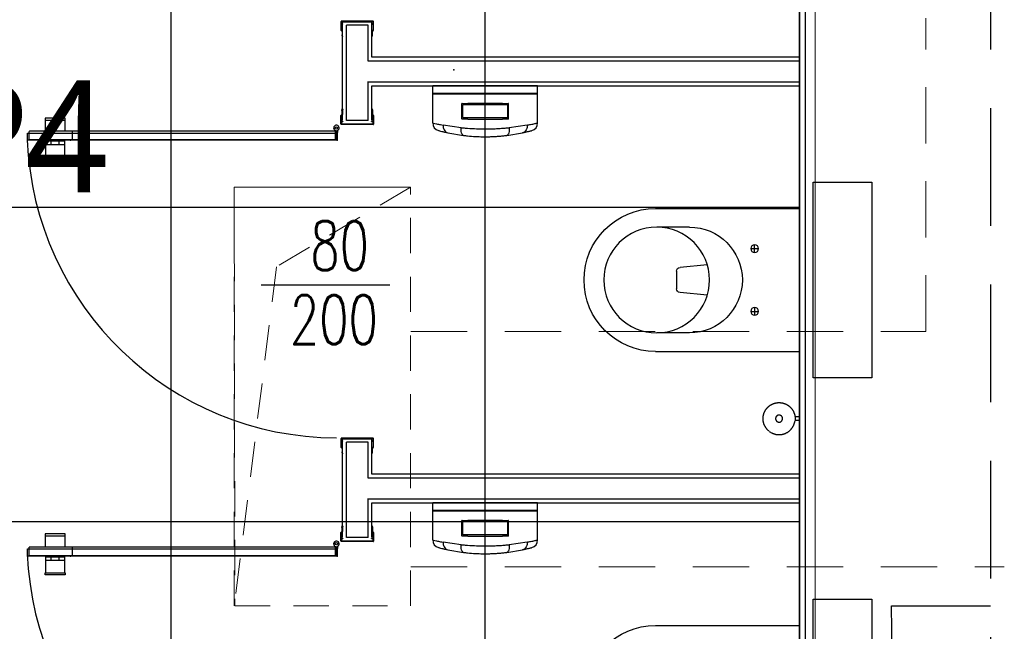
# Model space of a CAD drawing. Header units: centimetres. Extents: x -15121 to 30567, y -60641 to 0.
# Tile 250 of 256: x 11638 to 11890, y -25520 to -25364. Entities that reach past the tile are written whole.
import ezdxf

# ---------------------------------------------------------------- set-up
doc = ezdxf.new("R2010")
doc.units = ezdxf.units.CM
doc.header["$LTSCALE"] = 60
for name, pattern in [('( Dashed )', [0.75, 0.5, -0.25]), ('KRESKOWA', [0.4, 0.24, -0.16]), ('MP', [0.25, 0.15, -0.1])]:
    doc.linetypes.add(name, pattern=pattern)
for name, color, linetype in [('AIKA oznaczenia okładzin', 5, 'Continuous'), ('AIKA podłoga wc cała', 2, 'Continuous'), ('AIKA sanitariaty', 7, 'Continuous'), ('AIKA TYNK', 5, 'Continuous'), ('AIKA widokowe', 7, 'Continuous'), ('AIKA ŚCIANA', 8, 'Continuous')]:
    doc.layers.add(name, color=color, linetype=linetype)
doc.layers.add('opisy', color=1, linetype='Continuous', lineweight=15)
doc.styles.add('RomanS', font='romans.shx')
doc.styles.add('SŁAWKA', font='simplex.shx', dxfattribs={"height": 12.5})

# ---------------------------------------------------------------- blocks, each defined once
blk = doc.blocks.new('toaleta top')
at = {"layer": 'AIKA sanitariaty'}
for p, q in [((-18.25, 39.75), (-18.25, 3)), ((-13.5, 31.08), (-13.5, 39.45)), ((13.5, 31.08), (13.5, 39.45)), ((18.25, 39.75), (18.25, 3)), ((-3.85, 26.52), (-3.22, 33.48)), ((-2.22, 34.39), (2.22, 34.39)), ((3.85, 26.52), (3.22, 33.48)), ((-8, 15.44), (-8, 13.44)), ((8, 15.44), (8, 13.44)), ((-7, 14.44), (-9, 14.44)), ((7, 14.44), (9, 14.44)), ((-18.25, 3), (18.25, 3)), ((25, -0.5), (-25, -0.5)), ((-25, -0.5), (-25, -15.5)), ((25, -15.5), (25, -0.5)), ((-25, -15.5), (25, -15.5))]:
    blk.add_line(p, q, dxfattribs=at)
for centre, radius in [((0, 39.45), 13.5), ((-8, 14.44), 1), ((8, 14.44), 1)]:
    blk.add_circle(centre, radius, dxfattribs=at)
for centre, radius, start, end in [((0, 39.75), 18.25, 0, 180), ((-2.22, 33.39), 1, 90, 174.822), ((2.22, 33.39), 1, 5.178, 90), ((0, 31.08), 13.5, 180, 0)]:
    blk.add_arc(centre, radius, start, end, dxfattribs=at)
blk = doc.blocks.new('sl parawan')
at = {"layer": 'AIKA widokowe'}
for p, q in [((-59.55, 119.81), (-59.55, 117.6)), ((-51.3, 119.88), (-59.48, 119.88)), ((-59.42, 119.23), (-59.42, 119.75)), ((-59.42, 119.75), (-51.37, 119.75)), ((-59.05, 119.23), (-59.42, 119.23)), ((-59.42, 117.6), (-59.42, 119.16)), ((-59.42, 119.16), (-59.05, 119.16)), ((-59.15, 94.57), (-59.15, 119.75)), ((-59.05, 119.16), (-59.05, 119.23)), ((-58.15, 94.57), (-58.15, 118.88)), ((-52.65, 118.88), (-58.15, 118.88)), ((-52.65, 109.72), (-52.65, 118.88)), ((-51.37, 119.23), (-51.74, 119.23)), ((-51.74, 119.23), (-51.74, 119.16)), ((-51.74, 119.16), (-51.37, 119.16)), ((-51.65, 110.72), (-51.65, 119.75)), ((-51.37, 119.75), (-51.37, 119.23)), ((-51.37, 119.16), (-51.37, 117.6)), ((-51.24, 117.6), (-51.24, 119.81)), ((-59.31, 116.3), (-59.23, 115.93)), ((-59.28, 116.4), (-59.3, 116.33)), ((-59.27, 117.32), (-59.27, 116.42)), ((-59.18, 116.3), (-59.16, 116.34)), ((-59.1, 115.96), (-59.18, 116.3)), ((-59.14, 116.42), (-59.14, 117.32)), ((-51.61, 116.3), (-51.69, 115.96)), ((-51.65, 117.32), (-51.65, 116.42)), ((-51.63, 116.34), (-51.61, 116.3)), ((-51.56, 115.93), (-51.48, 116.3)), ((-51.52, 116.42), (-51.52, 117.32)), ((-51.49, 116.33), (-51.51, 116.4)), ((57.5, 110.72), (-51.65, 110.72)), ((57.5, 109.72), (-52.65, 109.72)), ((-52.65, 94.57), (-52.65, 104.54)), ((-52.65, 104.42), (57.5, 104.42)), ((-51.65, 94.57), (-51.65, 103.42)), ((-51.65, 103.42), (57.5, 103.42)), ((-51.65, 103.42), (57.5, 103.42)), ((-59.55, 93.63), (-59.55, 95.85)), ((-59.42, 95.85), (-59.42, 94.29)), ((-59.31, 97.15), (-59.23, 97.52)), ((-59.28, 97.05), (-59.3, 97.12)), ((-59.27, 96.13), (-59.27, 97.03)), ((-59.1, 97.49), (-59.18, 97.15)), ((-59.18, 97.15), (-59.16, 97.11)), ((-59.14, 97.03), (-59.14, 96.13)), ((-51.61, 97.15), (-51.69, 97.49)), ((-51.65, 96.13), (-51.65, 97.03)), ((-51.63, 97.11), (-51.61, 97.15)), ((-51.56, 97.52), (-51.48, 97.15)), ((-51.52, 97.03), (-51.52, 96.13)), ((-51.49, 97.12), (-51.51, 97.05)), ((-51.37, 94.29), (-51.37, 95.85)), ((-51.24, 95.85), (-51.24, 93.63)), ((-129.98, 95.16), (-135.08, 95.16)), ((-135.08, 95.16), (-135.08, 94.66)), ((-135.08, 94.66), (-129.98, 94.66)), ((-135.03, 91.81), (-135.03, 94.66)), ((-130.03, 94.66), (-130.03, 91.81)), ((-129.98, 94.66), (-129.98, 95.16)), ((-51.3, 93.57), (-59.48, 93.57)), ((-59.42, 94.29), (-59.05, 94.29)), ((-59.05, 94.22), (-59.42, 94.22)), ((-59.42, 94.22), (-59.42, 93.7)), ((-59.42, 93.7), (-51.37, 93.7)), ((-59.05, 94.29), (-59.05, 94.22)), ((-52.65, 94.57), (-58.15, 94.57)), ((-51.74, 94.22), (-51.74, 94.29)), ((-51.74, 94.29), (-51.37, 94.29)), ((-51.37, 94.22), (-51.74, 94.22)), ((-51.37, 93.7), (-51.37, 94.22)), ((-139.62, 91.33), (-60.52, 91.33)), ((-139.62, 89.53), (-139.62, 91.33)), ((-139.62, 91.33), (-60.52, 91.33)), ((-139.12, 89.77), (-139.12, 91.75)), ((-60.99, 91.81), (-139.06, 91.81)), ((-128.09, 89.77), (-128.09, 91.75)), ((-61.12, 92.08), (-61.12, 91.81)), ((-61.12, 91.81), (-60.92, 91.81)), ((-60.92, 91.98), (-60.92, 89.6)), ((-60.92, 91.81), (-60.92, 89.7)), ((-60.92, 89.77), (-60.92, 91.75)), ((-60.52, 89.7), (-60.52, 91.98)), ((-60.52, 89.6), (-60.52, 91.48)), ((-60.52, 91.48), (-60.32, 91.48)), ((-60.52, 91.33), (-60.52, 89.53)), ((-60.32, 91.48), (-60.32, 92.08)), ((-60.52, 89.53), (-139.62, 89.53)), ((-60.52, 89.53), (-139.62, 89.53)), ((-139.06, 89.7), (-60.99, 89.7)), ((-135.03, 89.7), (-135.03, 85.26)), ((-130.03, 89.26), (-135.03, 89.26)), ((-130.03, 88.36), (-135.03, 88.36)), ((-133.53, 88.36), (-133.53, 89.26)), ((-131.53, 88.36), (-131.53, 89.26)), ((-130.03, 85.26), (-130.03, 89.7)), ((-60.92, 89.7), (-60.52, 89.7)), ((-60.92, 89.6), (-60.52, 89.6)), ((-135.08, 84.76), (-135.08, 85.26)), ((-135.08, 85.26), (-129.98, 85.26)), ((-129.98, 84.76), (-135.08, 84.76)), ((-129.98, 85.26), (-129.98, 84.76)), ((-59.55, 13.39), (-59.55, 11.18)), ((-51.3, 13.46), (-59.48, 13.46)), ((-59.42, 12.81), (-59.42, 13.33)), ((-59.42, 13.33), (-51.37, 13.33)), ((-59.05, 12.81), (-59.42, 12.81)), ((-59.42, 11.18), (-59.42, 12.74)), ((-59.42, 12.74), (-59.05, 12.74)), ((-59.15, -11.86), (-59.15, 13.33)), ((-59.05, 12.74), (-59.05, 12.81)), ((-51.37, 12.81), (-51.74, 12.81)), ((-51.74, 12.81), (-51.74, 12.74)), ((-51.74, 12.74), (-51.37, 12.74)), ((-51.65, 4.3), (-51.65, 13.33)), ((-51.37, 13.33), (-51.37, 12.81)), ((-51.37, 12.74), (-51.37, 11.18)), ((-51.24, 11.18), (-51.24, 13.39)), ((-59.27, 10.9), (-59.27, 10)), ((-59.14, 10), (-59.14, 10.9)), ((-52.65, 12.46), (-58.15, 12.46)), ((-58.15, -11.86), (-58.15, 12.46)), ((-52.65, 3.3), (-52.65, 12.46)), ((-51.65, 10.9), (-51.65, 10)), ((-51.52, 10), (-51.52, 10.9)), ((-59.31, 9.87), (-59.23, 9.51)), ((-59.28, 9.97), (-59.3, 9.91)), ((-59.18, 9.88), (-59.16, 9.92)), ((-59.1, 9.53), (-59.18, 9.88)), ((-51.61, 9.88), (-51.69, 9.53)), ((-51.63, 9.92), (-51.61, 9.88)), ((-51.56, 9.51), (-51.48, 9.87)), ((-51.49, 9.91), (-51.51, 9.97)), ((57.5, 3.3), (-52.65, 3.3)), ((57.5, 4.3), (-51.65, 4.3)), ((-52.65, -11.86), (-52.65, -1.88)), ((-52.65, -2), (57.5, -2)), ((-51.65, -3), (57.5, -3)), ((-51.65, -11.86), (-51.65, -3)), ((-59.31, -9.27), (-59.23, -8.91)), ((-59.28, -9.37), (-59.3, -9.31)), ((-59.27, -10.3), (-59.27, -9.4)), ((-59.1, -8.93), (-59.18, -9.28)), ((-59.18, -9.28), (-59.16, -9.32)), ((-59.14, -9.4), (-59.14, -10.3)), ((-51.61, -9.28), (-51.69, -8.93)), ((-51.65, -10.3), (-51.65, -9.4)), ((-51.63, -9.32), (-51.61, -9.28)), ((-51.56, -8.91), (-51.48, -9.27)), ((-51.52, -9.4), (-51.52, -10.3)), ((-51.49, -9.31), (-51.51, -9.37)), ((-129.98, -10.95), (-135.08, -10.95)), ((-135.08, -10.95), (-135.08, -11.45)), ((-135.08, -11.45), (-129.98, -11.45)), ((-135.03, -14.3), (-135.03, -11.45)), ((-130.03, -11.45), (-130.03, -14.3)), ((-129.98, -11.45), (-129.98, -10.95)), ((-59.55, -12.79), (-59.55, -10.58)), ((-59.42, -10.58), (-59.42, -12.14)), ((-59.42, -12.14), (-59.05, -12.14)), ((-59.05, -12.21), (-59.42, -12.21)), ((-59.42, -12.21), (-59.42, -12.73)), ((-59.05, -12.14), (-59.05, -12.21)), ((-52.65, -11.86), (-58.15, -11.86)), ((-51.74, -12.21), (-51.74, -12.14)), ((-51.74, -12.14), (-51.37, -12.14)), ((-51.37, -12.21), (-51.74, -12.21)), ((-51.37, -12.14), (-51.37, -10.58)), ((-51.37, -12.73), (-51.37, -12.21)), ((-51.24, -10.58), (-51.24, -12.79)), ((-139.62, -14.78), (-60.52, -14.78)), ((-139.62, -16.58), (-139.62, -14.78)), ((-139.62, -14.78), (-60.52, -14.78)), ((-139.12, -16.34), (-139.12, -14.36)), ((-60.99, -14.3), (-139.06, -14.3)), ((-128.09, -16.34), (-128.09, -14.36)), ((-61.12, -14.03), (-61.12, -14.3)), ((-61.12, -14.3), (-60.92, -14.3)), ((-60.92, -14.13), (-60.92, -16.51)), ((-60.92, -14.3), (-60.92, -16.41)), ((-60.92, -16.34), (-60.92, -14.36)), ((-60.52, -16.41), (-60.52, -14.13)), ((-60.52, -16.51), (-60.52, -14.63)), ((-60.52, -14.63), (-60.32, -14.63)), ((-60.52, -14.78), (-60.52, -16.58)), ((-60.32, -14.63), (-60.32, -14.03)), ((-51.3, -12.86), (-59.48, -12.86)), ((-59.42, -12.73), (-51.37, -12.73)), ((-60.52, -16.58), (-139.62, -16.58)), ((-60.52, -16.58), (-139.62, -16.58)), ((-139.06, -16.41), (-60.99, -16.41)), ((-135.03, -16.41), (-135.03, -20.85)), ((-130.03, -16.85), (-135.03, -16.85)), ((-133.53, -17.75), (-133.53, -16.85)), ((-131.53, -17.75), (-131.53, -16.85)), ((-130.03, -20.85), (-130.03, -16.41)), ((-60.92, -16.41), (-60.52, -16.41)), ((-60.92, -16.51), (-60.52, -16.51)), ((-130.03, -17.75), (-135.03, -17.75)), ((-135.08, -21.35), (-135.08, -20.85)), ((-135.08, -20.85), (-129.98, -20.85)), ((-129.98, -21.35), (-135.08, -21.35)), ((-129.98, -20.85), (-129.98, -21.35))]:
    blk.add_line(p, q, dxfattribs=at)
for centre in [(-60.72, 92.65), (-60.72, -13.46)]:
    blk.add_circle(centre, 0.3, dxfattribs=at)
for centre, radius, start, end in [((-59.48, 119.81), 0.065, 90, 180), ((-51.3, 119.81), 0.065, 0, 90), ((-59.41, 117.6), 0.14, 180, 270), ((-59.41, 117.6), 0.01, 180, 270), ((-59.41, 117.32), 0.27, 0, 90), ((-59.41, 117.32), 0.14, 0, 90), ((-59.25, 116.31), 0.055, 154.9424, 192.3489), ((-59.33, 116.42), 0.055, 334.9424, 0), ((-59.16, 115.94), 0.0649, 192.3489, 12.3224), ((-59.33, 116.42), 0.185, 334.9424, 0), ((-51.63, 115.94), 0.0649, 167.6776, 347.6511), ((-51.38, 117.32), 0.27, 90, 180), ((-51.46, 116.42), 0.185, 180, 205.0576), ((-51.38, 117.32), 0.14, 90, 180), ((-51.46, 116.42), 0.055, 180, 205.0576), ((-51.53, 116.31), 0.055, 347.6511, 25.0576), ((-51.38, 117.6), 0.01, 270, 0), ((-51.38, 117.6), 0.14, 270, 0), ((-59.41, 95.85), 0.14, 90, 180), ((-59.41, 95.85), 0.01, 90, 180), ((-59.41, 96.13), 0.14, 270, 0), ((-59.41, 96.13), 0.27, 270, 0), ((-59.25, 97.14), 0.055, 167.6511, 205.0576), ((-59.33, 97.03), 0.055, 0, 25.0576), ((-59.16, 97.5), 0.0649, 347.6776, 167.6511), ((-59.33, 97.03), 0.185, 0, 25.0576), ((-51.63, 97.5), 0.0649, 12.3489, 192.3224), ((-51.46, 97.03), 0.185, 154.9424, 180), ((-51.38, 96.13), 0.27, 180, 270), ((-51.46, 97.03), 0.055, 154.9424, 180), ((-51.38, 96.13), 0.14, 180, 270), ((-51.53, 97.14), 0.055, 334.9424, 12.3489), ((-51.38, 95.85), 0.14, 0, 90), ((-51.38, 95.85), 0.01, 0, 90), ((-60.72, 92.65), 0.7, 304.8499, 253.3985), ((-60.72, 92.65), 0.7, 286.6015, 235.1501), ((-59.48, 93.63), 0.065, 180, 270), ((-51.3, 93.63), 0.065, 270, 0), ((-139.06, 91.75), 0.065, 90, 180), ((-128.03, 91.75), 0.065, 90, 180), ((-60.99, 91.75), 0.065, 0, 90), ((-60.64, 92.65), 79.05, 182.2555, 269.9371), ((-139.06, 89.77), 0.065, 180, 270), ((-128.03, 89.77), 0.065, 180, 270), ((-60.99, 89.77), 0.065, 270, 0), ((-59.48, 13.39), 0.065, 90, 180), ((-51.3, 13.39), 0.065, 0, 90), ((-59.41, 11.18), 0.14, 180, 270), ((-59.41, 11.18), 0.01, 180, 270), ((-59.41, 10.9), 0.27, 0, 90), ((-59.41, 10.9), 0.14, 0, 90), ((-51.38, 10.9), 0.27, 90, 180), ((-51.38, 10.9), 0.14, 90, 180), ((-51.38, 11.18), 0.01, 270, 0), ((-51.38, 11.18), 0.14, 270, 0), ((-59.25, 9.89), 0.055, 154.9424, 192.3489), ((-59.33, 10), 0.055, 334.9424, 0), ((-59.16, 9.52), 0.0649, 192.3489, 12.3224), ((-59.33, 10), 0.185, 334.9424, 0), ((-51.63, 9.52), 0.0649, 167.6776, 347.6511), ((-51.46, 10), 0.185, 180, 205.0576), ((-51.46, 10), 0.055, 180, 205.0576), ((-51.53, 9.89), 0.055, 347.6511, 25.0576), ((-59.25, -9.29), 0.055, 167.6511, 205.0576), ((-59.33, -9.4), 0.055, 0, 25.0576), ((-59.16, -8.92), 0.0649, 347.6776, 167.6511), ((-59.33, -9.4), 0.185, 0, 25.0576), ((-51.63, -8.92), 0.0649, 12.3489, 192.3224), ((-51.46, -9.4), 0.185, 154.9424, 180), ((-51.46, -9.4), 0.055, 154.9424, 180), ((-51.53, -9.29), 0.055, 334.9424, 12.3489), ((-59.41, -10.58), 0.14, 90, 180), ((-59.41, -10.58), 0.01, 90, 180), ((-59.41, -10.3), 0.14, 270, 0), ((-59.41, -10.3), 0.27, 270, 0), ((-51.38, -10.3), 0.27, 180, 270), ((-51.38, -10.3), 0.14, 180, 270), ((-51.38, -10.58), 0.14, 0, 90), ((-51.38, -10.58), 0.01, 0, 90), ((-139.06, -14.36), 0.065, 90, 180), ((-128.03, -14.36), 0.065, 90, 180), ((-60.72, -13.46), 0.7, 304.8499, 253.3985), ((-60.72, -13.46), 0.7, 286.6015, 235.1501), ((-60.99, -14.36), 0.065, 0, 90), ((-59.48, -12.79), 0.065, 180, 270), ((-51.3, -12.79), 0.065, 270, 0), ((-60.64, -12.8), 79.05, 182.2555, 269.9371), ((-139.06, -16.34), 0.065, 180, 270), ((-128.03, -16.34), 0.065, 180, 270), ((-60.99, -16.34), 0.065, 270, 0)]:
    blk.add_arc(centre, radius, start, end, dxfattribs=at)
at = {"layer": 'AIKA widokowe', "color": 8}
blk.add_point((-30.77, 107.48), dxfattribs=at)
at = {"layer": 'AIKA widokowe'}
for p in [(-139.62, 89.53), (-128.59, 89.53), (-60.52, 89.53), (-139.62, -16.58), (-128.59, -16.58), (-60.52, -16.58)]:
    blk.add_point(p, dxfattribs=at)
blk = doc.blocks.new('sl szczotka rzut')
at = {"layer": 'AIKA sanitariaty', "transparency": 33554610}
for p, q in [((22238.01, -28535.25), (22238.01, -28534.12)), ((22239.01, -28535.25), (22238.01, -28535.25)), ((22239.01, -28535.25), (22239.01, -28534.12))]:
    blk.add_line(p, q, dxfattribs=at)
for points in [[(22235.26, -28527.56), (22235.39, -28527.42), (22235.5, -28527.29), (22235.6, -28527.19), (22235.69, -28527.1), (22235.78, -28527.02), (22235.85, -28526.95), (22235.92, -28526.89), (22235.99, -28526.84), (22236.06, -28526.79), (22236.12, -28526.74), (22236.18, -28526.7), (22236.24, -28526.66), (22236.3, -28526.62), (22236.35, -28526.58), (22236.41, -28526.55), (22236.47, -28526.51), (22236.53, -28526.48), (22236.59, -28526.45), (22236.65, -28526.42), (22236.71, -28526.39), (22236.77, -28526.36), (22236.83, -28526.33), (22236.89, -28526.3), (22236.95, -28526.28), (22237.01, -28526.25), (22237.07, -28526.23), (22237.14, -28526.2), (22237.2, -28526.18), (22237.26, -28526.16), (22237.33, -28526.14), (22237.39, -28526.12), (22237.46, -28526.1), (22237.52, -28526.09), (22237.59, -28526.07), (22237.65, -28526.06), (22237.72, -28526.04), (22237.78, -28526.03), (22237.85, -28526.02), (22237.91, -28526.01), (22237.98, -28526), (22238.05, -28525.99), (22238.11, -28525.98), (22238.18, -28525.98), (22238.25, -28525.97), (22238.31, -28525.97), (22238.38, -28525.97), (22238.45, -28525.97), (22238.51, -28525.97), (22238.58, -28525.97), (22238.65, -28525.97), (22238.71, -28525.97), (22238.78, -28525.97), (22238.85, -28525.98), (22238.91, -28525.98), (22238.98, -28525.99), (22239.05, -28526), (22239.11, -28526.01), (22239.18, -28526.02), (22239.25, -28526.03), (22239.31, -28526.04), (22239.38, -28526.06), (22239.44, -28526.07), (22239.51, -28526.09), (22239.57, -28526.1), (22239.64, -28526.12), (22239.7, -28526.14), (22239.76, -28526.16), (22239.83, -28526.18), (22239.89, -28526.2), (22239.95, -28526.23), (22240.02, -28526.25), (22240.08, -28526.28), (22240.14, -28526.3), (22240.2, -28526.33), (22240.26, -28526.36), (22240.32, -28526.39), (22240.38, -28526.42), (22240.44, -28526.45), (22240.5, -28526.48), (22240.56, -28526.51), (22240.62, -28526.55), (22240.67, -28526.58), (22240.73, -28526.62), (22240.79, -28526.65), (22240.84, -28526.69), (22240.9, -28526.73), (22240.95, -28526.77), (22241, -28526.81), (22241.06, -28526.85), (22241.11, -28526.89), (22241.16, -28526.94), (22241.21, -28526.98), (22241.26, -28527.02), (22241.31, -28527.07), (22241.36, -28527.12), (22241.41, -28527.16), (22241.45, -28527.21), (22241.5, -28527.26), (22241.54, -28527.31), (22241.59, -28527.36), (22241.63, -28527.41), (22241.67, -28527.46), (22241.72, -28527.51), (22241.76, -28527.56), (22241.8, -28527.62), (22241.84, -28527.67), (22241.88, -28527.73), (22241.91, -28527.78), (22241.95, -28527.84), (22241.99, -28527.89), (22242.02, -28527.95), (22242.05, -28528.01), (22242.09, -28528.07), (22242.12, -28528.13), (22242.15, -28528.19), (22242.18, -28528.25), (22242.21, -28528.31), (22242.24, -28528.37), (22242.27, -28528.43), (22242.29, -28528.49), (22242.32, -28528.55), (22242.34, -28528.61), (22242.36, -28528.68), (22242.39, -28528.74), (22242.41, -28528.8), (22242.43, -28528.87), (22242.45, -28528.93), (22242.46, -28529), (22242.48, -28529.06), (22242.5, -28529.13), (22242.51, -28529.19), (22242.52, -28529.26), (22242.54, -28529.32), (22242.55, -28529.39), (22242.56, -28529.45), (22242.57, -28529.52), (22242.58, -28529.59), (22242.58, -28529.65), (22242.59, -28529.72), (22242.59, -28529.79), (22242.6, -28529.85), (22242.6, -28529.92), (22242.6, -28529.99), (22242.6, -28530.05), (22242.6, -28530.12), (22242.6, -28530.19), (22242.6, -28530.25), (22242.59, -28530.32), (22242.59, -28530.39), (22242.58, -28530.45), (22242.58, -28530.52), (22242.57, -28530.59), (22242.56, -28530.65), (22242.55, -28530.72), (22242.54, -28530.79), (22242.52, -28530.85), (22242.51, -28530.92), (22242.5, -28530.98), (22242.48, -28531.05), (22242.46, -28531.11), (22242.45, -28531.18), (22242.43, -28531.24), (22242.41, -28531.3), (22242.39, -28531.37), (22242.36, -28531.43), (22242.34, -28531.49), (22242.32, -28531.56), (22242.29, -28531.62), (22242.27, -28531.68), (22242.24, -28531.74), (22242.21, -28531.8), (22242.18, -28531.86), (22242.15, -28531.92), (22242.12, -28531.98), (22242.09, -28532.04), (22242.05, -28532.1), (22242.02, -28532.16), (22241.99, -28532.21), (22241.95, -28532.27), (22241.91, -28532.33), (22241.88, -28532.38), (22241.84, -28532.44), (22241.8, -28532.49), (22241.76, -28532.54), (22241.72, -28532.6), (22241.67, -28532.65), (22241.63, -28532.7), (22241.59, -28532.75), (22241.54, -28532.8), (22241.5, -28532.85), (22241.45, -28532.9), (22241.41, -28532.94), (22241.36, -28532.99), (22241.31, -28533.04), (22241.26, -28533.08), (22241.21, -28533.13), (22241.16, -28533.17), (22241.11, -28533.21), (22241.06, -28533.26), (22241, -28533.3), (22240.95, -28533.34), (22240.9, -28533.38), (22240.84, -28533.42), (22240.79, -28533.45), (22240.73, -28533.49), (22240.67, -28533.53), (22240.62, -28533.56), (22240.56, -28533.59), (22240.5, -28533.63), (22240.44, -28533.66), (22240.38, -28533.69), (22240.32, -28533.72), (22240.26, -28533.75), (22240.2, -28533.78), (22240.14, -28533.8), (22240.08, -28533.83), (22240.02, -28533.86), (22239.95, -28533.88), (22239.89, -28533.9), (22239.83, -28533.93), (22239.76, -28533.95), (22239.7, -28533.97), (22239.64, -28533.99), (22239.57, -28534), (22239.51, -28534.02), (22239.44, -28534.04), (22239.38, -28534.05), (22239.32, -28534.06), (22239.27, -28534.07), (22239.22, -28534.09), (22239.17, -28534.09), (22239.13, -28534.1), (22239.1, -28534.11), (22239.07, -28534.11), (22239.05, -28534.11), (22239.03, -28534.12), (22239.01, -28534.12), (22238.99, -28534.12), (22238.97, -28534.12), (22238.94, -28534.12), (22238.9, -28534.13), (22238.86, -28534.13), (22238.81, -28534.13), (22238.75, -28534.13), (22238.69, -28534.14), (22238.62, -28534.14), (22238.55, -28534.14), (22238.47, -28534.14), (22238.39, -28534.14), (22238.31, -28534.13), (22238.23, -28534.13), (22238.16, -28534.13), (22238.1, -28534.12), (22238.04, -28534.12), (22238, -28534.12), (22237.98, -28534.12)], [(22235.26, -28527.56), (22235.16, -28527.72), (22235.07, -28527.86), (22234.99, -28527.98), (22234.93, -28528.09), (22234.88, -28528.19), (22234.83, -28528.29), (22234.79, -28528.37), (22234.76, -28528.45), (22234.73, -28528.52), (22234.7, -28528.6), (22234.67, -28528.67), (22234.65, -28528.73), (22234.62, -28528.8), (22234.6, -28528.87), (22234.58, -28528.93), (22234.56, -28529), (22234.55, -28529.06), (22234.53, -28529.13), (22234.52, -28529.19), (22234.5, -28529.26), (22234.49, -28529.32), (22234.48, -28529.39), (22234.47, -28529.45), (22234.46, -28529.52), (22234.45, -28529.59), (22234.45, -28529.65), (22234.44, -28529.72), (22234.43, -28529.79), (22234.43, -28529.85), (22234.43, -28529.92), (22234.43, -28529.99), (22234.43, -28530.05), (22234.43, -28530.12), (22234.43, -28530.19), (22234.43, -28530.25), (22234.43, -28530.32), (22234.44, -28530.39), (22234.45, -28530.45), (22234.45, -28530.52), (22234.46, -28530.59), (22234.47, -28530.65), (22234.48, -28530.72), (22234.49, -28530.79), (22234.5, -28530.85), (22234.52, -28530.92), (22234.53, -28530.98), (22234.55, -28531.05), (22234.56, -28531.11), (22234.58, -28531.18), (22234.6, -28531.24), (22234.62, -28531.3), (22234.64, -28531.37), (22234.66, -28531.43), (22234.69, -28531.49), (22234.71, -28531.56), (22234.74, -28531.62), (22234.76, -28531.68), (22234.79, -28531.74), (22234.82, -28531.8), (22234.85, -28531.86), (22234.88, -28531.92), (22234.91, -28531.98), (22234.94, -28532.04), (22234.97, -28532.1), (22235.01, -28532.16), (22235.04, -28532.21), (22235.08, -28532.27), (22235.11, -28532.33), (22235.15, -28532.38), (22235.19, -28532.44), (22235.23, -28532.49), (22235.27, -28532.54), (22235.31, -28532.6), (22235.35, -28532.65), (22235.4, -28532.7), (22235.44, -28532.75), (22235.48, -28532.8), (22235.53, -28532.85), (22235.58, -28532.9), (22235.62, -28532.94), (22235.67, -28532.99), (22235.72, -28533.04), (22235.77, -28533.08), (22235.82, -28533.13), (22235.87, -28533.17), (22235.92, -28533.21), (22235.97, -28533.26), (22236.03, -28533.3), (22236.08, -28533.34), (22236.13, -28533.38), (22236.19, -28533.42), (22236.24, -28533.45), (22236.3, -28533.49), (22236.36, -28533.53), (22236.41, -28533.56), (22236.47, -28533.59), (22236.53, -28533.63), (22236.59, -28533.66), (22236.65, -28533.69), (22236.71, -28533.72), (22236.78, -28533.75), (22236.84, -28533.78), (22236.92, -28533.81), (22236.99, -28533.85), (22237.07, -28533.88), (22237.16, -28533.91), (22237.26, -28533.94), (22237.37, -28533.97), (22237.49, -28534.01), (22237.63, -28534.04), (22237.79, -28534.08), (22237.98, -28534.12)]]:
    blk.add_lwpolyline(points, dxfattribs=at)
blk.add_lwpolyline([(22239.38, -28530.29), (22239.39, -28530.27), (22239.39, -28530.26), (22239.39, -28530.24), (22239.39, -28530.23), (22239.4, -28530.21), (22239.4, -28530.2), (22239.4, -28530.19), (22239.4, -28530.17), (22239.41, -28530.16), (22239.41, -28530.14), (22239.41, -28530.13), (22239.41, -28530.11), (22239.41, -28530.1), (22239.41, -28530.08), (22239.41, -28530.07), (22239.41, -28530.05), (22239.41, -28530.04), (22239.41, -28530.02), (22239.41, -28530.01), (22239.41, -28530), (22239.41, -28529.98), (22239.41, -28529.97), (22239.41, -28529.95), (22239.4, -28529.94), (22239.4, -28529.92), (22239.4, -28529.91), (22239.4, -28529.89), (22239.39, -28529.88), (22239.39, -28529.86), (22239.39, -28529.85), (22239.39, -28529.84), (22239.38, -28529.82), (22239.38, -28529.81), (22239.37, -28529.79), (22239.37, -28529.78), (22239.36, -28529.77), (22239.36, -28529.75), (22239.35, -28529.74), (22239.35, -28529.72), (22239.34, -28529.71), (22239.34, -28529.7), (22239.33, -28529.68), (22239.33, -28529.67), (22239.32, -28529.66), (22239.31, -28529.64), (22239.31, -28529.63), (22239.3, -28529.62), (22239.29, -28529.6), (22239.28, -28529.59), (22239.28, -28529.58), (22239.27, -28529.57), (22239.26, -28529.55), (22239.25, -28529.54), (22239.24, -28529.53), (22239.24, -28529.52), (22239.23, -28529.51), (22239.22, -28529.5), (22239.21, -28529.48), (22239.2, -28529.47), (22239.19, -28529.46), (22239.18, -28529.45), (22239.17, -28529.44), (22239.16, -28529.43), (22239.15, -28529.42), (22239.14, -28529.41), (22239.13, -28529.4), (22239.12, -28529.39), (22239.11, -28529.38), (22239.1, -28529.37), (22239.08, -28529.36), (22239.07, -28529.35), (22239.06, -28529.34), (22239.05, -28529.33), (22239.04, -28529.32), (22239.03, -28529.32), (22239.01, -28529.31), (22239, -28529.3), (22238.99, -28529.29), (22238.98, -28529.28), (22238.96, -28529.28), (22238.95, -28529.27), (22238.94, -28529.26), (22238.92, -28529.25), (22238.91, -28529.25), (22238.9, -28529.24), (22238.88, -28529.24), (22238.87, -28529.23), (22238.86, -28529.22), (22238.84, -28529.22), (22238.83, -28529.21), (22238.82, -28529.21), (22238.8, -28529.2), (22238.79, -28529.2), (22238.77, -28529.19), (22238.76, -28529.19), (22238.75, -28529.19), (22238.73, -28529.18), (22238.72, -28529.18), (22238.7, -28529.18), (22238.69, -28529.17), (22238.67, -28529.17), (22238.66, -28529.17), (22238.65, -28529.17), (22238.63, -28529.16), (22238.62, -28529.16), (22238.6, -28529.16), (22238.59, -28529.16), (22238.57, -28529.16), (22238.56, -28529.16), (22238.54, -28529.16), (22238.53, -28529.16), (22238.51, -28529.16), (22238.5, -28529.16), (22238.48, -28529.16), (22238.47, -28529.16), (22238.46, -28529.16), (22238.44, -28529.16), (22238.43, -28529.16), (22238.41, -28529.16), (22238.4, -28529.16), (22238.38, -28529.17), (22238.37, -28529.17), (22238.35, -28529.17), (22238.34, -28529.17), (22238.32, -28529.18), (22238.31, -28529.18), (22238.3, -28529.18), (22238.28, -28529.19), (22238.27, -28529.19), (22238.25, -28529.19), (22238.24, -28529.2), (22238.23, -28529.2), (22238.21, -28529.21), (22238.2, -28529.21), (22238.18, -28529.22), (22238.17, -28529.22), (22238.16, -28529.23), (22238.14, -28529.24), (22238.13, -28529.24), (22238.12, -28529.25), (22238.1, -28529.25), (22238.09, -28529.26), (22238.08, -28529.27), (22238.07, -28529.28), (22238.05, -28529.28), (22238.04, -28529.29), (22238.03, -28529.3), (22238.02, -28529.31), (22238, -28529.32), (22237.99, -28529.32), (22237.98, -28529.33), (22237.97, -28529.34), (22237.96, -28529.35), (22237.94, -28529.36), (22237.93, -28529.37), (22237.92, -28529.38), (22237.91, -28529.39), (22237.9, -28529.4), (22237.89, -28529.41), (22237.88, -28529.42), (22237.87, -28529.43), (22237.86, -28529.44), (22237.85, -28529.45), (22237.84, -28529.46), (22237.83, -28529.47), (22237.82, -28529.48), (22237.81, -28529.5), (22237.8, -28529.51), (22237.79, -28529.52), (22237.78, -28529.53), (22237.78, -28529.54), (22237.77, -28529.55), (22237.76, -28529.57), (22237.75, -28529.58), (22237.74, -28529.59), (22237.74, -28529.6), (22237.73, -28529.62), (22237.72, -28529.63), (22237.72, -28529.64), (22237.71, -28529.66), (22237.7, -28529.67), (22237.7, -28529.68), (22237.69, -28529.7), (22237.68, -28529.71), (22237.68, -28529.72), (22237.67, -28529.74), (22237.67, -28529.75), (22237.66, -28529.77), (22237.66, -28529.78), (22237.65, -28529.79), (22237.65, -28529.81), (22237.65, -28529.82), (22237.64, -28529.84), (22237.64, -28529.85), (22237.64, -28529.86), (22237.63, -28529.88), (22237.63, -28529.89), (22237.63, -28529.91), (22237.63, -28529.92), (22237.62, -28529.94), (22237.62, -28529.95), (22237.62, -28529.97), (22237.62, -28529.98), (22237.62, -28530), (22237.62, -28530.01), (22237.62, -28530.02), (22237.62, -28530.04), (22237.62, -28530.05), (22237.62, -28530.07), (22237.62, -28530.08), (22237.62, -28530.1), (22237.62, -28530.11), (22237.62, -28530.13), (22237.62, -28530.14), (22237.62, -28530.16), (22237.62, -28530.17), (22237.63, -28530.19), (22237.63, -28530.2), (22237.63, -28530.21), (22237.63, -28530.23), (22237.64, -28530.24), (22237.64, -28530.26), (22237.64, -28530.27), (22237.65, -28530.29), (22237.65, -28530.3), (22237.65, -28530.31), (22237.66, -28530.33), (22237.66, -28530.34), (22237.67, -28530.36), (22237.67, -28530.37), (22237.68, -28530.38), (22237.68, -28530.4), (22237.69, -28530.41), (22237.7, -28530.42), (22237.7, -28530.44), (22237.71, -28530.45), (22237.72, -28530.46), (22237.72, -28530.48), (22237.73, -28530.49), (22237.74, -28530.5), (22237.74, -28530.52), (22237.75, -28530.53), (22237.76, -28530.54), (22237.77, -28530.55), (22237.78, -28530.56), (22237.78, -28530.58), (22237.79, -28530.59), (22237.8, -28530.6), (22237.81, -28530.61), (22237.82, -28530.62), (22237.83, -28530.63), (22237.84, -28530.65), (22237.85, -28530.66), (22237.86, -28530.67), (22237.87, -28530.68), (22237.88, -28530.69), (22237.89, -28530.7), (22237.9, -28530.71), (22237.91, -28530.72), (22237.92, -28530.73), (22237.93, -28530.74), (22237.94, -28530.75), (22237.96, -28530.76), (22237.97, -28530.77), (22237.98, -28530.78), (22237.99, -28530.78), (22238, -28530.79), (22238.02, -28530.8), (22238.03, -28530.81), (22238.04, -28530.82), (22238.05, -28530.82), (22238.07, -28530.83), (22238.08, -28530.84), (22238.09, -28530.85), (22238.1, -28530.85), (22238.12, -28530.86), (22238.13, -28530.87), (22238.14, -28530.87), (22238.16, -28530.88), (22238.17, -28530.88), (22238.18, -28530.89), (22238.2, -28530.89), (22238.21, -28530.9), (22238.23, -28530.9), (22238.24, -28530.91), (22238.25, -28530.91), (22238.27, -28530.92), (22238.28, -28530.92), (22238.3, -28530.92), (22238.31, -28530.93), (22238.32, -28530.93), (22238.34, -28530.93), (22238.35, -28530.94), (22238.37, -28530.94), (22238.38, -28530.94), (22238.4, -28530.94), (22238.41, -28530.95), (22238.43, -28530.95), (22238.44, -28530.95), (22238.46, -28530.95), (22238.47, -28530.95), (22238.48, -28530.95), (22238.5, -28530.95), (22238.51, -28530.95), (22238.53, -28530.95), (22238.54, -28530.95), (22238.56, -28530.95), (22238.57, -28530.95), (22238.59, -28530.95), (22238.6, -28530.95), (22238.62, -28530.95), (22238.63, -28530.94), (22238.65, -28530.94), (22238.66, -28530.94), (22238.67, -28530.94), (22238.69, -28530.93), (22238.7, -28530.93), (22238.72, -28530.93), (22238.73, -28530.92), (22238.75, -28530.92), (22238.76, -28530.92), (22238.77, -28530.91), (22238.79, -28530.91), (22238.8, -28530.9), (22238.82, -28530.9), (22238.83, -28530.89), (22238.84, -28530.89), (22238.86, -28530.88), (22238.87, -28530.88), (22238.88, -28530.87), (22238.9, -28530.87), (22238.91, -28530.86), (22238.92, -28530.85), (22238.94, -28530.85), (22238.95, -28530.84), (22238.96, -28530.83), (22238.98, -28530.82), (22238.99, -28530.82), (22239, -28530.81), (22239.01, -28530.8), (22239.03, -28530.79), (22239.04, -28530.78), (22239.05, -28530.78), (22239.06, -28530.77), (22239.07, -28530.76), (22239.08, -28530.75), (22239.1, -28530.74), (22239.11, -28530.73), (22239.12, -28530.72), (22239.13, -28530.71), (22239.14, -28530.7), (22239.15, -28530.69), (22239.16, -28530.68), (22239.17, -28530.67), (22239.18, -28530.66), (22239.19, -28530.65), (22239.2, -28530.63), (22239.21, -28530.62), (22239.22, -28530.61), (22239.23, -28530.6), (22239.24, -28530.59), (22239.24, -28530.58), (22239.25, -28530.56), (22239.26, -28530.55), (22239.27, -28530.54), (22239.28, -28530.53), (22239.28, -28530.52), (22239.29, -28530.5), (22239.3, -28530.49), (22239.31, -28530.48), (22239.31, -28530.46), (22239.32, -28530.45), (22239.33, -28530.44), (22239.33, -28530.42), (22239.34, -28530.41), (22239.34, -28530.4), (22239.35, -28530.38), (22239.35, -28530.37), (22239.36, -28530.36), (22239.36, -28530.34), (22239.37, -28530.33), (22239.37, -28530.31), (22239.38, -28530.3)], close=True, dxfattribs=at)
blk = doc.blocks.new('sl dozownik papieru rzut')
at = {"layer": 'AIKA sanitariaty'}
for p, q in [((13.4, 0), (-13.4, 0)), ((-13.4, -1.95), (-13.4, 0)), ((13.4, -1.95), (13.4, 0)), ((13.4, -1.95), (-13.4, -1.95)), ((-13.4, -2.05), (13.4, -2.05)), ((-13.4, -9.49), (-13.4, -2.05)), ((-13.35, -2), (13.35, -2)), ((13.4, -9.49), (13.4, -2.05)), ((-6, -4.65), (-6, -8.35)), ((-5.85, -4.5), (-4.39, -4.5)), ((-5.7, -8.05), (-5.7, -4.95)), ((-5.55, -4.8), (5.58, -4.8)), ((4.39, -4.5), (-4.39, -4.5)), ((4.39, -4.5), (5.85, -4.5)), ((5.7, -4.95), (5.7, -8.05)), ((6, -8.35), (6, -4.65)), ((-6.13, -10.69), (-10.73, -10.04)), ((-4.39, -8.5), (-5.85, -8.5)), ((5.55, -8.2), (-5.55, -8.2)), ((-4.39, -8.5), (4.39, -8.5)), ((5.85, -8.5), (4.39, -8.5)), ((10.73, -10.04), (6.13, -10.69)), ((-9.5, -12.01), (-5.51, -12.67)), ((0, -13), (0, -11)), ((5.51, -12.67), (9.5, -12.01))]:
    blk.add_line(p, q, dxfattribs=at)
for centre, radius, start, end in [((-13.35, -1.95), 0.05, 180, 270), ((-13.35, -2.05), 0.05, 90, 180), ((13.35, -1.95), 0.05, 270, 0), ((13.35, -2.05), 0.05, 0, 90), ((-5.85, -4.65), 0.15, 90, 180), ((-5.55, -4.95), 0.15, 90, 180), ((5.55, -4.95), 0.15, 0, 90), ((5.85, -4.65), 0.15, 0, 90), ((-11.4, -9.49), 2, 180, 254.9453), ((-5.85, -8.35), 0.15, 180, 270), ((-5.55, -8.05), 0.15, 180, 270), ((5.55, -8.05), 0.15, 270, 0), ((5.85, -8.35), 0.15, 270, 0), ((11.4, -9.49), 2, 285.0547, 0)]:
    blk.add_arc(centre, radius, start, end, dxfattribs=at)
for points, knots in [([(-13.4, -9.49), (-13.4, -9.49), (-13.32, -9.51), (-12.98, -9.59), (-12.73, -9.64), (-12.12, -9.77), (-11.78, -9.84), (-11.18, -9.96), (-10.96, -10), (-10.73, -10.04)], [719.365815, 719.365815, 719.365815, 719.365815, 741.542046, 741.542046, 763.718271, 763.718271, 782.93566, 782.93566, 792.832229, 792.832229, 792.832229, 792.832229]), ([(-10.73, -10.04), (-10.73, -10.04), (-10.73, -10.04), (-10.73, -10.05), (-10.73, -10.05), (-10.73, -10.07), (-10.73, -10.07), (-10.73, -10.09), (-10.73, -10.11), (-10.74, -10.14), (-10.74, -10.17), (-10.74, -10.25), (-10.73, -10.3), (-10.73, -10.45), (-10.71, -10.55), (-10.66, -10.85), (-10.59, -11.03), (-10.4, -11.41), (-10.26, -11.59), (-9.92, -11.86), (-9.73, -11.96), (-9.53, -12)], [-0.008999, -0.008999, -0.008999, -0.008999, 0, 0, 0.195131, 0.195131, 0.390205, 0.390205, 0.780355, 0.780355, 1.560665, 1.560665, 3.121408, 3.121408, 6.243965, 6.243965, 12.498055, 12.498055, 20.307105, 20.307105, 28.11533, 28.11533, 28.11533, 28.11533]), ([(10.73, -10.04), (10.73, -10.04), (10.73, -10.04), (10.74, -10.25), (10.73, -10.45), (10.66, -10.85), (10.59, -11.03), (10.4, -11.41), (10.26, -11.59), (9.92, -11.86), (9.73, -11.96), (9.53, -12)], [-0.008936, -0.008936, -0.008936, -0.008936, 0, 0, 6.258249, 6.258249, 12.51788, 12.51788, 20.330205, 20.330205, 28.1424, 28.1424, 28.1424, 28.1424]), ([(10.73, -10.04), (11.04, -9.98), (11.33, -9.93), (12.01, -9.8), (12.37, -9.72), (12.8, -9.63), (12.92, -9.6), (13.13, -9.55), (13.21, -9.54), (13.36, -9.5), (13.4, -9.49), (13.4, -9.49)], [645.89816, 645.89816, 645.89816, 645.89816, 659.198751, 659.198751, 681.041661, 681.041661, 692.345192, 692.345192, 703.648717, 703.648717, 719.365815, 719.365815, 719.365815, 719.365815]), ([(-11.92, -11.42), (-11.92, -11.42), (-11.84, -11.45), (-11.55, -11.52), (-11.32, -11.58), (-10.78, -11.72), (-10.47, -11.79), (-9.94, -11.91), (-9.74, -11.96), (-9.53, -12)], [719.365815, 719.365815, 719.365815, 719.365815, 741.542046, 741.542046, 763.718271, 763.718271, 782.93566, 782.93566, 793.101387, 793.101387, 793.101387, 793.101387]), ([(-9.53, -12), (-9.53, -12), (-9.52, -12), (-9.52, -12), (-9.51, -12), (-9.51, -12), (-9.5, -12.01), (-9.5, -12.01), (-9.5, -12.01), (-9.5, -12.01)], [125.169211, 125.169211, 125.169211, 125.169211, 125.262842, 125.262842, 125.558179, 125.558179, 125.889339, 125.889339, 126.290447, 126.290447, 126.290447, 126.290447]), ([(-5.51, -12.67), (-5.63, -12.65), (-5.73, -12.58), (-5.92, -12.35), (-6, -12.19), (-6.11, -11.81), (-6.14, -11.61), (-6.17, -11.16), (-6.16, -10.93), (-6.13, -10.69), (-6.13, -10.69), (-6.13, -10.69)], [0, 0, 0, 0, 7.811334, 7.811334, 15.623566, 15.623566, 22.812435, 22.812435, 29.999926, 29.999926, 30.008028, 30.008028, 30.008028, 30.008028]), ([(-6.13, -10.69), (-5.79, -10.72), (-5.45, -10.76), (-4.32, -10.85), (-3.52, -10.9), (-2.07, -10.97), (-1.42, -10.99), (-0.51, -11), (-0.26, -11), (0, -11)], [665.068332, 665.068332, 665.068332, 665.068332, 674.873359, 674.873359, 696.15174, 696.15174, 712.840829, 712.840829, 719.36757, 719.36757, 719.36757, 719.36757]), ([(0, -11), (0.44, -11), (0.87, -11), (1.74, -10.98), (2.17, -10.96), (3.02, -10.93), (3.45, -10.9), (4.28, -10.85), (4.69, -10.82), (5.45, -10.76), (5.79, -10.72), (6.13, -10.69)], [719.36757, 719.36757, 719.36757, 719.36757, 730.491124, 730.491124, 741.614678, 741.614678, 752.738229, 752.738229, 763.861781, 763.861781, 773.666807, 773.666807, 773.666807, 773.666807]), ([(6.13, -10.69), (6.13, -10.69), (6.13, -10.69), (6.13, -10.7), (6.13, -10.7), (6.14, -10.72), (6.14, -10.73), (6.14, -10.75), (6.14, -10.76), (6.14, -10.81), (6.15, -10.84), (6.15, -10.93), (6.16, -10.98), (6.16, -11.16), (6.16, -11.27), (6.14, -11.61), (6.11, -11.81), (6, -12.19), (5.92, -12.35), (5.73, -12.58), (5.63, -12.65), (5.51, -12.67)], [-0.008087, -0.008087, -0.008087, -0.008087, 0, 0, 0.223897, 0.223897, 0.447699, 0.447699, 0.895311, 0.895311, 1.790581, 1.790581, 3.581414, 3.581414, 7.165142, 7.165142, 14.347918, 14.347918, 22.153528, 22.153528, 29.958241, 29.958241, 29.958241, 29.958241]), ([(9.5, -12.01), (9.5, -12.01), (9.5, -12.01), (9.51, -12), (9.51, -12), (9.52, -12), (9.52, -12), (9.53, -12)], [0, 0, 0, 0, 0.4713843, 0.4713843, 0.7522977, 0.7522977, 0.8768388, 0.8768388, 0.8768388, 0.8768388]), ([(9.53, -12), (9.81, -11.94), (10.07, -11.88), (10.69, -11.74), (11, -11.66), (11.38, -11.57), (11.49, -11.54), (11.68, -11.49), (11.75, -11.47), (11.88, -11.44), (11.92, -11.42), (11.92, -11.42)], [645.629, 645.629, 645.629, 645.629, 659.198751, 659.198751, 681.041661, 681.041661, 692.345192, 692.345192, 703.648717, 703.648717, 719.365815, 719.365815, 719.365815, 719.365815]), ([(-5.51, -12.67), (-5.51, -12.67), (-5.51, -12.67), (-5.5, -12.67), (-5.5, -12.67), (-5.5, -12.67)], [25.154736, 25.154736, 25.154736, 25.154736, 25.2068571, 25.2068571, 25.5412471, 25.5412471, 25.5412471, 25.5412471]), ([(-5.5, -12.67), (-5.18, -12.71), (-4.86, -12.74), (-3.85, -12.84), (-3.14, -12.9), (-1.84, -12.97), (-1.26, -12.99), (-0.45, -13), (-0.23, -13), (0, -13)], [664.576978, 664.576978, 664.576978, 664.576978, 674.873359, 674.873359, 696.15174, 696.15174, 712.840829, 712.840829, 719.36757, 719.36757, 719.36757, 719.36757]), ([(0, -13), (0.39, -13), (0.78, -13), (1.55, -12.98), (1.93, -12.96), (2.69, -12.92), (3.07, -12.9), (3.81, -12.84), (4.17, -12.81), (4.86, -12.74), (5.18, -12.71), (5.5, -12.67)], [719.36757, 719.36757, 719.36757, 719.36757, 730.491124, 730.491124, 741.614678, 741.614678, 752.738229, 752.738229, 763.861781, 763.861781, 774.158161, 774.158161, 774.158161, 774.158161]), ([(5.5, -12.67), (5.5, -12.67), (5.5, -12.67), (5.51, -12.67), (5.51, -12.67), (5.51, -12.67)], [0, 0, 0, 0, 0.3582778, 0.3582778, 0.4217256, 0.4217256, 0.4217256, 0.4217256])]:
    blk.add_open_spline(points, degree=3, knots=knots, dxfattribs=at)

msp = doc.modelspace()

# ---------------------------------------------------------------- linework, layer by layer
at = {"layer": 'AIKA podłoga wc cała'}
for p, q in [((11676.8852, -25695.3866), (11676.8852, -25271.3866)), ((11676.8852, -25695.3866), (11676.8852, -25271.3866)), ((11757.0852, -25695.3866), (11757.0852, -25271.3866)), ((11757.0852, -25695.3866), (11757.0852, -25271.3866)), ((11837.2852, -25411.742), (11257.7852, -25411.742)), ((11837.2852, -25411.742), (11536.0672, -25411.742)), ((11837.2852, -25491.942), (11518.9484, -25491.942)), ((11837.2852, -25491.942), (11547.2435, -25491.942))]:
    msp.add_line(p, q, dxfattribs=at)
msp.add_lwpolyline([(11837.2852, -25271.3866), (11837.2852, -25695.3866), (11532.7851, -25695.3866), (11532.7851, -25687.3866), (11518.9484, -25687.3866), (11518.9484, -25377.8866), (11500.9484, -25377.8866), (11500.9484, -25448.3866), (11279.2852, -25448.3866), (11279.2852, -25429.8866), (11257.7852, -25429.8866), (11257.7852, -25271.3866), (11321.2851, -25271.3866), (11321.2851, -25251.3866), (11423.2851, -25251.3866), (11423.2851, -25271.3866), (11500.9484, -25271.3866), (11500.9484, -25277.8866), (11518.9484, -25277.8866), (11518.9484, -25271.3866)], close=True, dxfattribs=at)
at = {"layer": 'AIKA TYNK'}
msp.add_line((11838.7852, -25696.8866), (11838.7852, -25269.8866), dxfattribs=at)
at = {"layer": 'AIKA widokowe', "linetype": '( Dashed )'}
msp.add_line((11886.0686, -25251.3866), (11886.0686, -25698.3866), dxfattribs=at)
at = {"layer": 'AIKA widokowe'}
for p, q in [((11837.2852, -25695.3866), (11837.2852, -25271.3866)), ((11699.8681, -25431.4206), (11732.6884, -25431.4206))]:
    msp.add_line(p, q, dxfattribs=at)
at = {"layer": 'AIKA ŚCIANA'}
for p, q in [((11838.7852, -25698.4206), (11838.7852, -25269.8866)), ((11860.7852, -25513.3866), (11886.0686, -25513.3866)), ((11861.0686, -25537.3866), (11860.7852, -25513.3866))]:
    msp.add_line(p, q, dxfattribs=at)
at = {"layer": 'opisy', "color": 8}
msp.add_line((11841.2852, -25698.4206), (11841.2852, -25268.3866), dxfattribs=at)
at = {"layer": 'opisy', "linetype": 'KRESKOWA'}
for p, q in [((11869.584, -25443.3866), (11869.584, -25363.3866)), ((11738.074, -25443.3866), (11869.584, -25443.3866)), ((11738.074, -25503.3866), (11889.584, -25503.3866))]:
    msp.add_line(p, q, dxfattribs=at)
at = {"layer": 'opisy', "color": 4, "linetype": 'MP'}
for p, q in [((11692.9754, -25406.5546, -769.5298), (11737.9754, -25406.5546, -769.5298)), ((11692.9754, -25513.3866, -769.5298), (11692.9754, -25406.5546, -769.5298)), ((11692.9754, -25406.5546, -769.5298), (11737.9754, -25406.5546, -769.5298)), ((11692.9754, -25513.3866, -769.5298), (11692.9754, -25406.5546, -769.5298)), ((11737.9754, -25406.5546), (11692.9754, -25406.5546)), ((11692.9754, -25406.5546), (11693.1435, -25513.3866)), ((11737.9754, -25406.5546, -769.5298), (11703.7941, -25426.8636, -769.5298)), ((11737.9754, -25406.5546, -769.5298), (11703.7941, -25426.8636, -769.5298)), ((11737.9754, -25513.3866), (11737.9754, -25406.5546)), ((11703.7941, -25426.8636, -769.5298), (11692.9754, -25513.3866, -769.5298)), ((11703.7941, -25426.8636, -769.5298), (11692.9754, -25513.3866, -769.5298)), ((11693.1435, -25513.3866), (11737.9754, -25513.3866))]:
    msp.add_line(p, q, dxfattribs=at)

# ---------------------------------------------------------------- block references
at = {"layer": 'AIKA sanitariaty', "color": 8}
for p in [(11757.0449, -25380.6616), (11757.0449, -25487.0856)]:
    msp.add_blockref('sl dozownik papieru rzut', p, dxfattribs=at)
at = {"layer": 'AIKA sanitariaty', "color": 8, "xscale": -1, "rotation": 90}
for p in [(11840.2852, -25430.2236), (11840.2852, -25536.6477)]:
    msp.add_blockref('toaleta top', p, dxfattribs=at)
at = {"layer": 'AIKA sanitariaty', "color": 8, "rotation": 90}
msp.add_blockref('sl szczotka rzut', (-16697.9684, -47704.1183), dxfattribs=at)
at = {"layer": 'AIKA widokowe', "color": 8}
msp.add_blockref('sl parawan', (11779.7852, -25484.0856), dxfattribs=at)

# ---------------------------------------------------------------- texts
at = {"layer": 'AIKA oznaczenia okładzin', "insert": (11618.2687, -25379.394), "char_height": 28.472875, "width": 428.138012, "attachment_point": 1, "rotation": 0.003297, "style": 'SŁAWKA'}
msp.add_mtext('{\\fTrebuchet MS|b0|i0|c238|p34;\\T0.95;P4}', dxfattribs=at)
at = {"layer": 'AIKA widokowe', "style": 'RomanS', "width": 0.7}
for s, p in [('80', (11712.4026, -25427.6964)), ('200', (11707.173, -25446.6096))]:
    msp.add_text(s, height=12.5, dxfattribs=at).set_placement(p)

doc.saveas('drawing.dxf')
